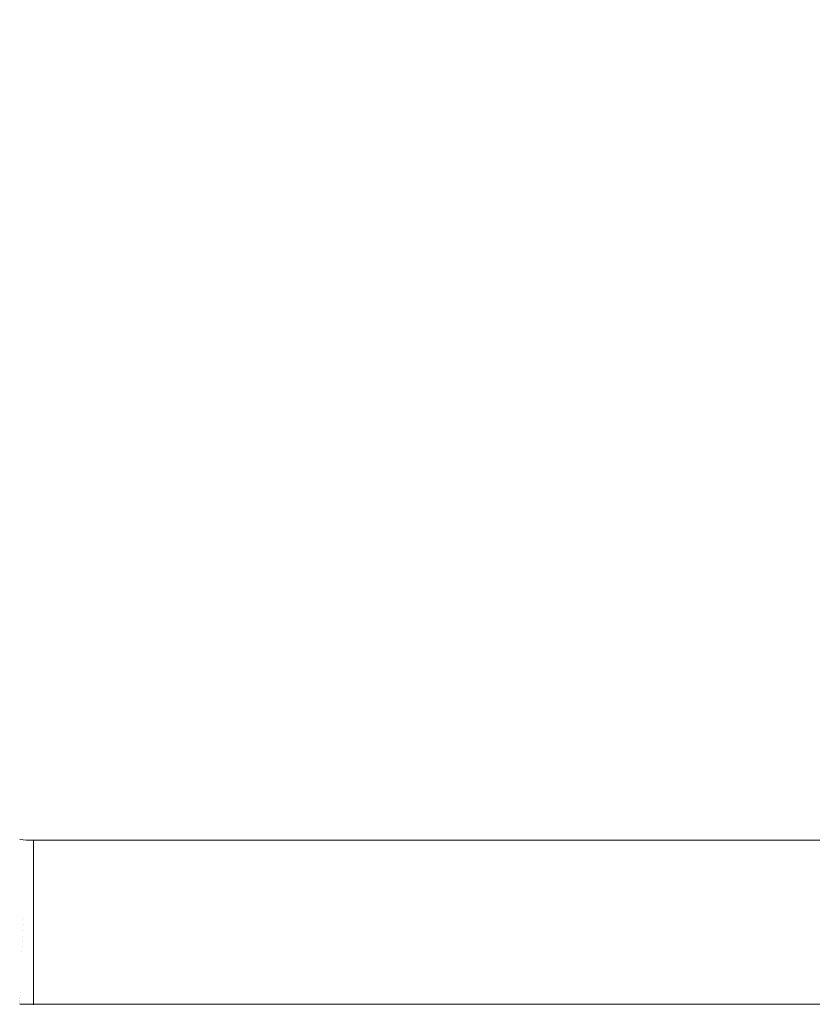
# Model space of a CAD drawing. Header units: centimetres. Extents: x -26 to 27.3, y -23.4 to -21.6.
# Tile 80 of 206: x -7.899 to -7.416, y -23.06 to -22.46. Entities that reach past the tile are written whole.
import ezdxf

# ---------------------------------------------------------------- set-up
doc = ezdxf.new("R2010")
doc.units = ezdxf.units.CM
doc.header["$LTSCALE"] = 2.54
doc.layers.add('Lucido design-1', color=7, linetype='Continuous')

# ---------------------------------------------------------------- blocks, each defined once
blk = doc.blocks.new('Gruppo-4-1')
at = {"color": 7, "linetype": 'Continuous', "lineweight": 9}
blk.add_3dface([(-25.89065, -21.65989, -9.38199), (-25.89065, -23.25989, -9.38199), (27.20935, -23.25989, -9.38199), (27.20935, -21.65989, -9.38199)], dxfattribs=at)
for points, invisible_edges in [([(-7.99065, -22.85989, -9.78199), (-7.99065, -21.65989, -9.78199), (9.30935, -21.65989, -9.78199), (9.20935, -22.95989, -9.78199)], 12), ([(-7.99065, -22.85989, -9.78199), (-7.89065, -22.95989, -9.78199), (-7.89489, -22.9598, -9.78199), (-7.89913, -22.95953, -9.78199)], 9), ([(-7.99065, -22.85989, -9.78199), (9.20935, -22.95989, -9.78199), (-7.89065, -22.95989, -9.78199)], 9), ([(-7.89506, -22.96372, -9.78207), (-7.89946, -22.96344, -9.78207), (-7.89913, -22.95953, -9.78199), (-7.89489, -22.9598, -9.78199)], 11), ([(-7.89065, -22.96381, -9.78207), (-7.89506, -22.96372, -9.78207), (-7.89489, -22.9598, -9.78199), (-7.89065, -22.95989, -9.78199)], 3), ([(-7.89065, -22.96381, -9.78207), (-7.89065, -22.95989, -9.78199), (9.20935, -22.95989, -9.78199), (9.20935, -22.96381, -9.78207)], 8), ([(-7.89541, -22.9721, -9.78275), (-7.90017, -22.9718, -9.78275), (-7.89982, -22.96762, -9.78232), (-7.89524, -22.96792, -9.78232)], 15), ([(-7.89524, -22.96792, -9.78232), (-7.89982, -22.96762, -9.78232), (-7.89946, -22.96344, -9.78207), (-7.89506, -22.96372, -9.78207)], 15), ([(-7.89065, -22.9686, -9.78238), (-7.89065, -22.9722, -9.78275), (-7.89541, -22.9721, -9.78275), (-7.89524, -22.96792, -9.78232)], 14), ([(-7.89065, -22.96425, -9.7821), (-7.89065, -22.96801, -9.78232), (-7.89524, -22.96792, -9.78232), (-7.89506, -22.96372, -9.78207)], 14), ([(-7.89524, -22.96792, -9.78232), (-7.89065, -22.96801, -9.78232), (-7.89065, -22.9686, -9.78238)], 9), ([(-7.89506, -22.96372, -9.78207), (-7.89065, -22.96381, -9.78207), (-7.89065, -22.96425, -9.7821)], 9), ([(9.20935, -22.96381, -9.78207), (9.20935, -22.96425, -9.7821), (-7.89065, -22.96425, -9.7821), (-7.89065, -22.96381, -9.78207)], 10), ([(-7.89065, -22.96801, -9.78232), (-7.89065, -22.96425, -9.7821), (9.20935, -22.96425, -9.7821), (9.20935, -22.96801, -9.78232)], 10), ([(-7.89559, -22.97626, -9.78336), (-7.90052, -22.97594, -9.78336), (-7.90017, -22.9718, -9.78275), (-7.89541, -22.9721, -9.78275)], 15), ([(-7.89065, -22.97294, -9.78286), (-7.89065, -22.97636, -9.78336), (-7.89559, -22.97626, -9.78336), (-7.89541, -22.9721, -9.78275)], 14), ([(-7.89541, -22.9721, -9.78275), (-7.89065, -22.9722, -9.78275), (-7.89065, -22.97294, -9.78286)], 9), ([(9.20935, -22.96801, -9.78232), (9.20935, -22.9686, -9.78238), (-7.89065, -22.9686, -9.78238), (-7.89065, -22.96801, -9.78232)], 10), ([(-7.89065, -22.9722, -9.78275), (-7.89065, -22.9686, -9.78238), (9.20935, -22.9686, -9.78238), (9.20935, -22.9722, -9.78275)], 10), ([(9.20935, -22.9722, -9.78275), (9.20935, -22.97294, -9.78286), (-7.89065, -22.97294, -9.78286), (-7.89065, -22.9722, -9.78275)], 10), ([(-7.89065, -22.97636, -9.78336), (-7.89065, -22.97294, -9.78286), (9.20935, -22.97294, -9.78286), (9.20935, -22.97636, -9.78336)], 10), ([(-7.89577, -22.98038, -9.78414), (-7.90087, -22.98006, -9.78414), (-7.90052, -22.97594, -9.78336), (-7.89559, -22.97626, -9.78336)], 15), ([(-7.89065, -22.97725, -9.78353), (-7.89065, -22.98049, -9.78414), (-7.89577, -22.98038, -9.78414), (-7.89559, -22.97626, -9.78336)], 14), ([(-7.89559, -22.97626, -9.78336), (-7.89065, -22.97636, -9.78336), (-7.89065, -22.97725, -9.78353)], 9), ([(9.20935, -22.97636, -9.78336), (9.20935, -22.97725, -9.78353), (-7.89065, -22.97725, -9.78353), (-7.89065, -22.97636, -9.78336)], 10), ([(-7.89065, -22.98049, -9.78414), (-7.89065, -22.97725, -9.78353), (9.20935, -22.97725, -9.78353), (9.20935, -22.98049, -9.78414)], 10), ([(-7.89611, -22.9885, -9.78621), (-7.90156, -22.98815, -9.78621), (-7.90122, -22.98413, -9.78509), (-7.89594, -22.98447, -9.78509)], 15), ([(-7.89594, -22.98447, -9.78509), (-7.90122, -22.98413, -9.78509), (-7.90087, -22.98006, -9.78414), (-7.89577, -22.98038, -9.78414)], 15), ([(-7.89065, -22.98577, -9.78542), (-7.89065, -22.98862, -9.78621), (-7.89611, -22.9885, -9.78621), (-7.89594, -22.98447, -9.78509)], 14), ([(-7.89065, -22.98153, -9.78438), (-7.89065, -22.98458, -9.78509), (-7.89594, -22.98447, -9.78509), (-7.89577, -22.98038, -9.78414)], 14), ([(-7.89594, -22.98447, -9.78509), (-7.89065, -22.98458, -9.78509), (-7.89065, -22.98577, -9.78542)], 9), ([(-7.89577, -22.98038, -9.78414), (-7.89065, -22.98049, -9.78414), (-7.89065, -22.98153, -9.78438)], 9), ([(9.20935, -22.98049, -9.78414), (9.20935, -22.98153, -9.78438), (-7.89065, -22.98153, -9.78438), (-7.89065, -22.98049, -9.78414)], 10), ([(-7.89065, -22.98458, -9.78509), (-7.89065, -22.98153, -9.78438), (9.20935, -22.98153, -9.78438), (9.20935, -22.98458, -9.78509)], 10), ([(9.20935, -22.98458, -9.78509), (9.20935, -22.98577, -9.78542), (-7.89065, -22.98577, -9.78542), (-7.89065, -22.98458, -9.78509)], 10), ([(-7.89065, -22.98862, -9.78621), (-7.89065, -22.98577, -9.78542), (9.20935, -22.98577, -9.78542), (9.20935, -22.98862, -9.78621)], 10), ([(-7.89628, -22.99249, -9.78749), (-7.9019, -22.99213, -9.78749), (-7.90156, -22.98815, -9.78621), (-7.89611, -22.9885, -9.78621)], 15), ([(-7.89065, -22.98995, -9.78664), (-7.89065, -22.9926, -9.78749), (-7.89628, -22.99249, -9.78749), (-7.89611, -22.9885, -9.78621)], 14), ([(-7.89611, -22.9885, -9.78621), (-7.89065, -22.98862, -9.78621), (-7.89065, -22.98995, -9.78664)], 9), ([(9.20935, -22.98862, -9.78621), (9.20935, -22.98995, -9.78664), (-7.89065, -22.98995, -9.78664), (-7.89065, -22.98862, -9.78621)], 10), ([(-7.89065, -22.9926, -9.78749), (-7.89065, -22.98995, -9.78664), (9.20935, -22.98995, -9.78664), (9.20935, -22.9926, -9.78749)], 10), ([(-7.89661, -23.00026, -9.79056), (-7.90256, -22.99988, -9.79056), (-7.90224, -22.99604, -9.78895), (-7.89645, -22.99641, -9.78895)], 15), ([(-7.89645, -22.99641, -9.78895), (-7.90224, -22.99604, -9.78895), (-7.9019, -22.99213, -9.78749), (-7.89628, -22.99249, -9.78749)], 15), ([(-7.89065, -22.99815, -9.78962), (-7.89065, -23.00039, -9.79056), (-7.89661, -23.00026, -9.79056), (-7.89645, -22.99641, -9.78895)], 14), ([(-7.89065, -22.99408, -9.78804), (-7.89065, -22.99653, -9.78895), (-7.89645, -22.99641, -9.78895), (-7.89628, -22.99249, -9.78749)], 14), ([(-7.89645, -22.99641, -9.78895), (-7.89065, -22.99653, -9.78895), (-7.89065, -22.99815, -9.78962)], 9), ([(-7.89628, -22.99249, -9.78749), (-7.89065, -22.9926, -9.78749), (-7.89065, -22.99408, -9.78804)], 9), ([(9.20935, -22.9926, -9.78749), (9.20935, -22.99408, -9.78804), (-7.89065, -22.99408, -9.78804), (-7.89065, -22.9926, -9.78749)], 10), ([(-7.89065, -22.99653, -9.78895), (-7.89065, -22.99408, -9.78804), (9.20935, -22.99408, -9.78804), (9.20935, -22.99653, -9.78895)], 10), ([(9.20935, -22.99653, -9.78895), (9.20935, -22.99815, -9.78962), (-7.89065, -22.99815, -9.78962), (-7.89065, -22.99653, -9.78895)], 10), ([(-7.89693, -23.00774, -9.79426), (-7.9032, -23.00734, -9.79426), (-7.90288, -23.00365, -9.79233), (-7.89677, -23.00404, -9.79233)], 15), ([(-7.89677, -23.00404, -9.79233), (-7.90288, -23.00365, -9.79233), (-7.90256, -22.99988, -9.79056), (-7.89661, -23.00026, -9.79056)], 15), ([(-7.89065, -23.00214, -9.79138), (-7.89065, -23.00417, -9.79233), (-7.89677, -23.00404, -9.79233), (-7.89661, -23.00026, -9.79056)], 14), ([(-7.89661, -23.00026, -9.79056), (-7.89065, -23.00039, -9.79056), (-7.89065, -23.00214, -9.79138)], 9), ([(-7.89065, -23.00039, -9.79056), (-7.89065, -22.99815, -9.78962), (9.20935, -22.99815, -9.78962), (9.20935, -23.00039, -9.79056)], 10), ([(9.20935, -23.00039, -9.79056), (9.20935, -23.00214, -9.79138), (-7.89065, -23.00214, -9.79138), (-7.89065, -23.00039, -9.79056)], 10), ([(-7.89065, -23.00417, -9.79233), (-7.89065, -23.00214, -9.79138), (9.20935, -23.00214, -9.79138), (9.20935, -23.00417, -9.79233)], 10), ([(-7.89708, -23.01135, -9.79633), (-7.9035, -23.01094, -9.79633), (-7.9032, -23.00734, -9.79426), (-7.89693, -23.00774, -9.79426)], 15), ([(-7.89708, -23.01135, -9.79633), (-7.89693, -23.00774, -9.79426), (-7.89065, -23.00787, -9.79426), (-7.89065, -23.00988, -9.79541)], 11), ([(-7.89065, -23.00988, -9.79541), (-7.89065, -23.01149, -9.79633), (-7.89708, -23.01135, -9.79633)], 10), ([(-7.89693, -23.00774, -9.79426), (-7.89677, -23.00404, -9.79233), (-7.89065, -23.00417, -9.79233), (-7.89065, -23.00605, -9.79331)], 11), ([(-7.89065, -23.00605, -9.79331), (-7.89065, -23.00787, -9.79426), (-7.89693, -23.00774, -9.79426)], 10), ([(9.20935, -23.00417, -9.79233), (9.20935, -23.00605, -9.79331), (-7.89065, -23.00605, -9.79331), (-7.89065, -23.00417, -9.79233)], 10), ([(-7.89065, -23.00787, -9.79426), (-7.89065, -23.00605, -9.79331), (9.20935, -23.00605, -9.79331), (9.20935, -23.00787, -9.79426)], 10), ([(9.20935, -23.00787, -9.79426), (9.20935, -23.00988, -9.79541), (-7.89065, -23.00988, -9.79541), (-7.89065, -23.00787, -9.79426)], 10), ([(-7.89065, -23.01149, -9.79633), (-7.89065, -23.00988, -9.79541), (9.20935, -23.00988, -9.79541), (9.20935, -23.01149, -9.79633)], 10), ([(-7.89738, -23.01829, -9.80092), (-7.90409, -23.01786, -9.80092), (-7.9038, -23.01445, -9.79856), (-7.89723, -23.01487, -9.79856)], 15), ([(-7.89723, -23.01487, -9.79856), (-7.9038, -23.01445, -9.79856), (-7.9035, -23.01094, -9.79633), (-7.89708, -23.01135, -9.79633)], 15), ([(-7.89738, -23.01829, -9.80092), (-7.89723, -23.01487, -9.79856), (-7.89065, -23.01501, -9.79856), (-7.89065, -23.01723, -9.80009)], 11), ([(-7.89723, -23.01487, -9.79856), (-7.89708, -23.01135, -9.79633), (-7.89065, -23.01149, -9.79633), (-7.89065, -23.01361, -9.79767)], 11), ([(-7.89065, -23.01361, -9.79767), (-7.89065, -23.01501, -9.79856), (-7.89723, -23.01487, -9.79856)], 10), ([(9.20935, -23.01149, -9.79633), (9.20935, -23.01361, -9.79767), (-7.89065, -23.01361, -9.79767), (-7.89065, -23.01149, -9.79633)], 10), ([(-7.89065, -23.01501, -9.79856), (-7.89065, -23.01361, -9.79767), (9.20935, -23.01361, -9.79767), (9.20935, -23.01501, -9.79856)], 10), ([(9.20935, -23.01501, -9.79856), (9.20935, -23.01723, -9.80009), (-7.89065, -23.01723, -9.80009), (-7.89065, -23.01501, -9.79856)], 10), ([(-7.89765, -23.02482, -9.80606), (-7.90465, -23.02437, -9.80606), (-7.90437, -23.02117, -9.80343), (-7.89752, -23.02161, -9.80343)], 15), ([(-7.89752, -23.02161, -9.80343), (-7.90437, -23.02117, -9.80343), (-7.90409, -23.01786, -9.80092), (-7.89738, -23.01829, -9.80092)], 15), ([(-7.89765, -23.02482, -9.80606), (-7.89752, -23.02161, -9.80343), (-7.89065, -23.02176, -9.80343), (-7.89065, -23.02416, -9.8054)], 11), ([(-7.89752, -23.02161, -9.80343), (-7.89738, -23.01829, -9.80092), (-7.89065, -23.01844, -9.80092), (-7.89065, -23.02075, -9.80267)], 11), ([(-7.89065, -23.02075, -9.80267), (-7.89065, -23.02176, -9.80343), (-7.89752, -23.02161, -9.80343)], 10), ([(-7.89065, -23.01723, -9.80009), (-7.89065, -23.01844, -9.80092), (-7.89738, -23.01829, -9.80092)], 10), ([(-7.89065, -23.01844, -9.80092), (-7.89065, -23.01723, -9.80009), (9.20935, -23.01723, -9.80009), (9.20935, -23.01844, -9.80092)], 10), ([(9.20935, -23.01844, -9.80092), (9.20935, -23.02075, -9.80267), (-7.89065, -23.02075, -9.80267), (-7.89065, -23.01844, -9.80092)], 10), ([(-7.89065, -23.02176, -9.80343), (-7.89065, -23.02075, -9.80267), (9.20935, -23.02075, -9.80267), (9.20935, -23.02176, -9.80343)], 10), ([(9.20935, -23.02176, -9.80343), (9.20935, -23.02416, -9.8054), (-7.89065, -23.02416, -9.8054), (-7.89065, -23.02176, -9.80343)], 10), ([(-7.89789, -23.03044, -9.81128), (-7.90512, -23.02998, -9.81128), (-7.90491, -23.02746, -9.80883), (-7.89778, -23.02791, -9.80883)], 15), ([(-7.89778, -23.02791, -9.80883), (-7.90491, -23.02746, -9.80883), (-7.90465, -23.02437, -9.80606), (-7.89765, -23.02482, -9.80606)], 15), ([(-7.89065, -23.0306, -9.81128), (-7.89789, -23.03044, -9.81128), (-7.89778, -23.02791, -9.80883), (-7.89065, -23.02806, -9.80883)], 7), ([(-7.89778, -23.02791, -9.80883), (-7.89765, -23.02482, -9.80606), (-7.89065, -23.02497, -9.80606), (-7.89065, -23.02744, -9.80827)], 11), ([(-7.89065, -23.02744, -9.80827), (-7.89065, -23.02806, -9.80883), (-7.89778, -23.02791, -9.80883)], 10), ([(-7.89065, -23.02416, -9.8054), (-7.89065, -23.02497, -9.80606), (-7.89765, -23.02482, -9.80606)], 10), ([(-7.89065, -23.02497, -9.80606), (-7.89065, -23.02416, -9.8054), (9.20935, -23.02416, -9.8054), (9.20935, -23.02497, -9.80606)], 10), ([(9.20935, -23.02497, -9.80606), (9.20935, -23.02744, -9.80827), (-7.89065, -23.02744, -9.80827), (-7.89065, -23.02497, -9.80606)], 10), ([(-7.89065, -23.02806, -9.80883), (-7.89065, -23.02744, -9.80827), (9.20935, -23.02744, -9.80827), (9.20935, -23.02806, -9.80883)], 10), ([(-7.89813, -23.03605, -9.81738), (-7.9056, -23.03557, -9.81738), (-7.90537, -23.03284, -9.81427), (-7.89801, -23.03331, -9.81427)], 15), ([(-7.89801, -23.03331, -9.81427), (-7.90537, -23.03284, -9.81427), (-7.90512, -23.02998, -9.81128), (-7.89789, -23.03044, -9.81128)], 15), ([(-7.89065, -23.03361, -9.81444), (-7.89065, -23.03621, -9.81738), (-7.89813, -23.03605, -9.81738), (-7.89801, -23.03331, -9.81427)], 14), ([(-7.89065, -23.03347, -9.81427), (-7.89801, -23.03331, -9.81427), (-7.89789, -23.03044, -9.81128), (-7.89065, -23.0306, -9.81128)], 7), ([(-7.89801, -23.03331, -9.81427), (-7.89065, -23.03347, -9.81427), (-7.89065, -23.03361, -9.81444)], 9), ([(9.20935, -23.02806, -9.80883), (9.20935, -23.0306, -9.81128), (-7.89065, -23.0306, -9.81128), (-7.89065, -23.02806, -9.80883)], 10), ([(-7.89065, -23.03347, -9.81427), (-7.89065, -23.0306, -9.81128), (9.20935, -23.0306, -9.81128), (9.20935, -23.03347, -9.81427)], 10), ([(9.20935, -23.03347, -9.81427), (9.20935, -23.03361, -9.81444), (-7.89065, -23.03361, -9.81444), (-7.89065, -23.03347, -9.81427)], 10), ([(-7.89065, -23.03621, -9.81738), (-7.89065, -23.03361, -9.81444), (9.20935, -23.03361, -9.81444), (9.20935, -23.03621, -9.81738)], 10), ([(-7.89835, -23.04112, -9.8239), (-7.90603, -23.04063, -9.8239), (-7.90582, -23.03817, -9.82059), (-7.89824, -23.03865, -9.82059)], 15), ([(-7.89824, -23.03865, -9.82059), (-7.90582, -23.03817, -9.82059), (-7.9056, -23.03557, -9.81738), (-7.89813, -23.03605, -9.81738)], 15), ([(-7.89065, -23.03921, -9.82112), (-7.89065, -23.04129, -9.8239), (-7.89835, -23.04112, -9.8239), (-7.89824, -23.03865, -9.82059)], 14), ([(-7.89065, -23.03649, -9.81772), (-7.89065, -23.03882, -9.82059), (-7.89824, -23.03865, -9.82059), (-7.89813, -23.03605, -9.81738)], 14), ([(-7.89824, -23.03865, -9.82059), (-7.89065, -23.03882, -9.82059), (-7.89065, -23.03921, -9.82112)], 9), ([(-7.89813, -23.03605, -9.81738), (-7.89065, -23.03621, -9.81738), (-7.89065, -23.03649, -9.81772)], 9), ([(9.20935, -23.03621, -9.81738), (9.20935, -23.03649, -9.81772), (-7.89065, -23.03649, -9.81772), (-7.89065, -23.03621, -9.81738)], 10), ([(-7.89065, -23.03882, -9.82059), (-7.89065, -23.03649, -9.81772), (9.20935, -23.03649, -9.81772), (9.20935, -23.03882, -9.82059)], 10), ([(9.20935, -23.03882, -9.82059), (9.20935, -23.03921, -9.82112), (-7.89065, -23.03921, -9.82112), (-7.89065, -23.03882, -9.82059)], 10), ([(-7.89065, -23.04129, -9.8239), (-7.89065, -23.03921, -9.82112), (9.20935, -23.03921, -9.82112), (9.20935, -23.04129, -9.8239)], 10), ([(-7.89862, -23.04767, -9.8344), (-7.90659, -23.04716, -9.8344), (-7.90641, -23.04513, -9.83082), (-7.89854, -23.04563, -9.83082)], 15), ([(-7.89854, -23.04563, -9.83082), (-7.90641, -23.04513, -9.83082), (-7.90623, -23.04295, -9.82731), (-7.89844, -23.04345, -9.82731)], 15), ([(-7.89844, -23.04345, -9.82731), (-7.90623, -23.04295, -9.82731), (-7.90603, -23.04063, -9.8239), (-7.89835, -23.04112, -9.8239)], 15), ([(-7.89065, -23.04647, -9.832), (-7.89065, -23.04784, -9.8344), (-7.89862, -23.04767, -9.8344), (-7.89854, -23.04563, -9.83082)], 14), ([(-7.89065, -23.04421, -9.82827), (-7.89065, -23.0458, -9.83082), (-7.89854, -23.04563, -9.83082), (-7.89844, -23.04345, -9.82731)], 14), ([(-7.89854, -23.04563, -9.83082), (-7.89065, -23.0458, -9.83082), (-7.89065, -23.04647, -9.832)], 9), ([(-7.89065, -23.04179, -9.82464), (-7.89065, -23.04362, -9.82731), (-7.89844, -23.04345, -9.82731), (-7.89835, -23.04112, -9.8239)], 14), ([(-7.89844, -23.04345, -9.82731), (-7.89065, -23.04362, -9.82731), (-7.89065, -23.04421, -9.82827)], 9), ([(-7.89835, -23.04112, -9.8239), (-7.89065, -23.04129, -9.8239), (-7.89065, -23.04179, -9.82464)], 9), ([(9.20935, -23.04129, -9.8239), (9.20935, -23.04179, -9.82464), (-7.89065, -23.04179, -9.82464), (-7.89065, -23.04129, -9.8239)], 10), ([(-7.89065, -23.04362, -9.82731), (-7.89065, -23.04179, -9.82464), (9.20935, -23.04179, -9.82464), (9.20935, -23.04362, -9.82731)], 10), ([(9.20935, -23.04362, -9.82731), (9.20935, -23.04421, -9.82827), (-7.89065, -23.04421, -9.82827), (-7.89065, -23.04362, -9.82731)], 10), ([(-7.89065, -23.0458, -9.83082), (-7.89065, -23.04421, -9.82827), (9.20935, -23.04421, -9.82827), (9.20935, -23.0458, -9.83082)], 10), ([(9.20935, -23.0458, -9.83082), (9.20935, -23.04647, -9.832), (-7.89065, -23.04647, -9.832), (-7.89065, -23.0458, -9.83082)], 10), ([(-7.89884, -23.05286, -9.8456), (-7.90703, -23.05233, -9.8456), (-7.90689, -23.05076, -9.8418), (-7.89878, -23.05128, -9.8418)], 15), ([(-7.89878, -23.05128, -9.8418), (-7.90689, -23.05076, -9.8418), (-7.90675, -23.04904, -9.83806), (-7.8987, -23.04955, -9.83806)], 15), ([(-7.8987, -23.04955, -9.83806), (-7.90675, -23.04904, -9.83806), (-7.90659, -23.04716, -9.8344), (-7.89862, -23.04767, -9.8344)], 15), ([(-7.89884, -23.05286, -9.8456), (-7.89878, -23.05128, -9.8418), (-7.89065, -23.05145, -9.8418), (-7.89065, -23.05226, -9.84373)], 11), ([(-7.89065, -23.0505, -9.83974), (-7.89065, -23.05145, -9.8418), (-7.89878, -23.05128, -9.8418), (-7.8987, -23.04955, -9.83806)], 14), ([(-7.89065, -23.04857, -9.83583), (-7.89065, -23.04972, -9.83806), (-7.8987, -23.04955, -9.83806), (-7.89862, -23.04767, -9.8344)], 14), ([(-7.8987, -23.04955, -9.83806), (-7.89065, -23.04972, -9.83806), (-7.89065, -23.0505, -9.83974)], 9), ([(-7.89862, -23.04767, -9.8344), (-7.89065, -23.04784, -9.8344), (-7.89065, -23.04857, -9.83583)], 9), ([(-7.89065, -23.04784, -9.8344), (-7.89065, -23.04647, -9.832), (9.20935, -23.04647, -9.832), (9.20935, -23.04784, -9.8344)], 10), ([(9.20935, -23.04784, -9.8344), (9.20935, -23.04857, -9.83583), (-7.89065, -23.04857, -9.83583), (-7.89065, -23.04784, -9.8344)], 10), ([(-7.89065, -23.04972, -9.83806), (-7.89065, -23.04857, -9.83583), (9.20935, -23.04857, -9.83583), (9.20935, -23.04972, -9.83806)], 10), ([(9.20935, -23.04972, -9.83806), (9.20935, -23.0505, -9.83974), (-7.89065, -23.0505, -9.83974), (-7.89065, -23.04972, -9.83806)], 10), ([(-7.89065, -23.05145, -9.8418), (-7.89065, -23.0505, -9.83974), (9.20935, -23.0505, -9.83974), (9.20935, -23.05145, -9.8418)], 10), ([(9.20935, -23.05145, -9.8418), (9.20935, -23.05226, -9.84373), (-7.89065, -23.05226, -9.84373), (-7.89065, -23.05145, -9.8418)], 10), ([(-7.8991, -23.05891, -9.86938), (-7.90754, -23.05837, -9.86938), (-7.90749, -23.05777, -9.86533), (-7.89908, -23.05831, -9.86533)], 15), ([(-7.89908, -23.05831, -9.86533), (-7.90749, -23.05777, -9.86533), (-7.90742, -23.05701, -9.86131), (-7.89904, -23.05755, -9.86131)], 15), ([(-7.89904, -23.05755, -9.86131), (-7.90742, -23.05701, -9.86131), (-7.90735, -23.05609, -9.85732), (-7.899, -23.05662, -9.85732)], 15), ([(-7.899, -23.05662, -9.85732), (-7.90735, -23.05609, -9.85732), (-7.90725, -23.055, -9.85336), (-7.89896, -23.05553, -9.85336)], 15), ([(-7.89896, -23.05553, -9.85336), (-7.90725, -23.055, -9.85336), (-7.90715, -23.05375, -9.84945), (-7.8989, -23.05427, -9.84945)], 15), ([(-7.8989, -23.05427, -9.84945), (-7.90715, -23.05375, -9.84945), (-7.90703, -23.05233, -9.8456), (-7.89884, -23.05286, -9.8456)], 15), ([(-7.89908, -23.05831, -9.86533), (-7.89904, -23.05755, -9.86131), (-7.89065, -23.05773, -9.86131), (-7.89065, -23.05836, -9.86463)], 11), ([(-7.89904, -23.05755, -9.86131), (-7.899, -23.05662, -9.85732), (-7.89065, -23.0568, -9.85732), (-7.89065, -23.0575, -9.86035)], 11), ([(-7.89065, -23.0575, -9.86035), (-7.89065, -23.05773, -9.86131), (-7.89904, -23.05755, -9.86131)], 10), ([(-7.899, -23.05662, -9.85732), (-7.89896, -23.05553, -9.85336), (-7.89065, -23.0557, -9.85336), (-7.89065, -23.05646, -9.85611)], 11), ([(-7.89065, -23.05646, -9.85611), (-7.89065, -23.0568, -9.85732), (-7.899, -23.05662, -9.85732)], 10), ([(-7.89896, -23.05553, -9.85336), (-7.8989, -23.05427, -9.84945), (-7.89065, -23.05445, -9.84945), (-7.89065, -23.05524, -9.85193)], 11), ([(-7.89065, -23.05524, -9.85193), (-7.89065, -23.0557, -9.85336), (-7.89896, -23.05553, -9.85336)], 10), ([(-7.8989, -23.05427, -9.84945), (-7.89884, -23.05286, -9.8456), (-7.89065, -23.05303, -9.8456), (-7.89065, -23.05384, -9.8478)], 11), ([(-7.89065, -23.05384, -9.8478), (-7.89065, -23.05445, -9.84945), (-7.8989, -23.05427, -9.84945)], 10), ([(-7.89065, -23.05226, -9.84373), (-7.89065, -23.05303, -9.8456), (-7.89884, -23.05286, -9.8456)], 10), ([(-7.89065, -23.05303, -9.8456), (-7.89065, -23.05226, -9.84373), (9.20935, -23.05226, -9.84373), (9.20935, -23.05303, -9.8456)], 10), ([(9.20935, -23.05303, -9.8456), (9.20935, -23.05384, -9.8478), (-7.89065, -23.05384, -9.8478), (-7.89065, -23.05303, -9.8456)], 10), ([(-7.89065, -23.05445, -9.84945), (-7.89065, -23.05384, -9.8478), (9.20935, -23.05384, -9.8478), (9.20935, -23.05445, -9.84945)], 10), ([(9.20935, -23.05445, -9.84945), (9.20935, -23.05524, -9.85193), (-7.89065, -23.05524, -9.85193), (-7.89065, -23.05445, -9.84945)], 10), ([(-7.89065, -23.0557, -9.85336), (-7.89065, -23.05524, -9.85193), (9.20935, -23.05524, -9.85193), (9.20935, -23.0557, -9.85336)], 10), ([(9.20935, -23.0557, -9.85336), (9.20935, -23.05646, -9.85611), (-7.89065, -23.05646, -9.85611), (-7.89065, -23.0557, -9.85336)], 10), ([(-7.89065, -23.0568, -9.85732), (-7.89065, -23.05646, -9.85611), (9.20935, -23.05646, -9.85611), (9.20935, -23.0568, -9.85732)], 10), ([(9.20935, -23.0568, -9.85732), (9.20935, -23.0575, -9.86035), (-7.89065, -23.0575, -9.86035), (-7.89065, -23.0568, -9.85732)], 10), ([(-7.89065, -23.05773, -9.86131), (-7.89065, -23.0575, -9.86035), (9.20935, -23.0575, -9.86035), (9.20935, -23.05773, -9.86131)], 10), ([(9.20935, -23.05773, -9.86131), (9.20935, -23.05836, -9.86463), (-7.89065, -23.05836, -9.86463), (-7.89065, -23.05773, -9.86131)], 10), ([(-7.89913, -23.05961, -9.87752), (-7.9076, -23.05907, -9.87752), (-7.90758, -23.0588, -9.87344), (-7.89912, -23.05934, -9.87344)], 15), ([(-7.89912, -23.05934, -9.87344), (-7.90758, -23.0588, -9.87344), (-7.90754, -23.05837, -9.86938), (-7.8991, -23.05891, -9.86938)], 15), ([(-7.89916, -23.0602, -10.09194), (-7.89914, -23.05989, -10.08795), (-7.89065, -23.06007, -10.08795), (-7.89065, -23.06029, -10.09071)], 11), ([(-7.89065, -23.05979, -9.87763), (-7.89065, -23.05989, -9.88145), (-7.89914, -23.05971, -9.88145), (-7.89913, -23.05961, -9.87752)], 14), ([(-7.89065, -23.05991, -10.08396), (-7.89914, -23.05973, -10.08396), (-7.89914, -23.05971, -10.08199), (-7.89065, -23.05989, -10.08199)], 3), ([(-7.89914, -23.05971, -9.88199), (-7.89065, -23.05989, -9.88199), (-7.89065, -23.05989, -10.08199), (-7.89914, -23.05971, -10.08199)], 8), ([(-7.89065, -23.05989, -9.88199), (-7.89914, -23.05971, -9.88199), (-7.89914, -23.05971, -9.88145), (-7.89065, -23.05989, -9.88145)], 6), ([(-7.89914, -23.05989, -10.08795), (-7.89914, -23.05973, -10.08396), (-7.89065, -23.05991, -10.08396), (-7.89065, -23.06, -10.08635)], 11), ([(-7.89065, -23.06, -10.08635), (-7.89065, -23.06007, -10.08795), (-7.89914, -23.05989, -10.08795)], 10), ([(-7.89065, -23.05979, -9.87752), (-7.89913, -23.05961, -9.87752), (-7.89912, -23.05934, -9.87344), (-7.89065, -23.05952, -9.87344)], 7), ([(-7.89913, -23.05961, -9.87752), (-7.89065, -23.05979, -9.87752), (-7.89065, -23.05979, -9.87763)], 9), ([(-7.89912, -23.05934, -9.87344), (-7.8991, -23.05891, -9.86938), (-7.89065, -23.05909, -9.86938), (-7.89065, -23.0595, -9.87328)], 11), ([(-7.89065, -23.0595, -9.87328), (-7.89065, -23.05952, -9.87344), (-7.89912, -23.05934, -9.87344)], 10), ([(-7.8991, -23.05891, -9.86938), (-7.89908, -23.05831, -9.86533), (-7.89065, -23.05849, -9.86533), (-7.89065, -23.05902, -9.86894)], 11), ([(-7.89065, -23.05902, -9.86894), (-7.89065, -23.05909, -9.86938), (-7.8991, -23.05891, -9.86938)], 10), ([(-7.89065, -23.05836, -9.86463), (-7.89065, -23.05849, -9.86533), (-7.89908, -23.05831, -9.86533)], 10), ([(-7.89065, -23.05849, -9.86533), (-7.89065, -23.05836, -9.86463), (9.20935, -23.05836, -9.86463), (9.20935, -23.05849, -9.86533)], 10), ([(9.20935, -23.05849, -9.86533), (9.20935, -23.05902, -9.86894), (-7.89065, -23.05902, -9.86894), (-7.89065, -23.05849, -9.86533)], 10), ([(-7.89065, -23.05909, -9.86938), (-7.89065, -23.05902, -9.86894), (9.20935, -23.05902, -9.86894), (9.20935, -23.05909, -9.86938)], 10), ([(9.20935, -23.05909, -9.86938), (9.20935, -23.0595, -9.87328), (-7.89065, -23.0595, -9.87328), (-7.89065, -23.05909, -9.86938)], 10), ([(-7.89065, -23.05952, -9.87344), (-7.89065, -23.0595, -9.87328), (9.20935, -23.0595, -9.87328), (9.20935, -23.05952, -9.87344)], 10), ([(9.20935, -23.05952, -9.87344), (9.20935, -23.05979, -9.87752), (-7.89065, -23.05979, -9.87752), (-7.89065, -23.05952, -9.87344)], 10), ([(9.20935, -23.05979, -9.87752), (9.20935, -23.05979, -9.87763), (-7.89065, -23.05979, -9.87763), (-7.89065, -23.05979, -9.87752)], 10), ([(-7.89065, -23.05989, -9.88145), (-7.89065, -23.05979, -9.87763), (9.20935, -23.05979, -9.87763), (9.20935, -23.05989, -9.88145)], 10), ([(9.20935, -23.05989, -9.88145), (9.20935, -23.05989, -9.88199), (-7.89065, -23.05989, -9.88199), (-7.89065, -23.05989, -9.88145)], 8)]:
    blk.add_3dface(points, dxfattribs=dict(at, invisible_edges=invisible_edges))

msp = doc.modelspace()

# ---------------------------------------------------------------- block references
at = {"layer": 'Lucido design-1', "color": 7}
msp.add_blockref('Gruppo-4-1', (0, 0), dxfattribs=at)

doc.saveas('drawing.dxf')
